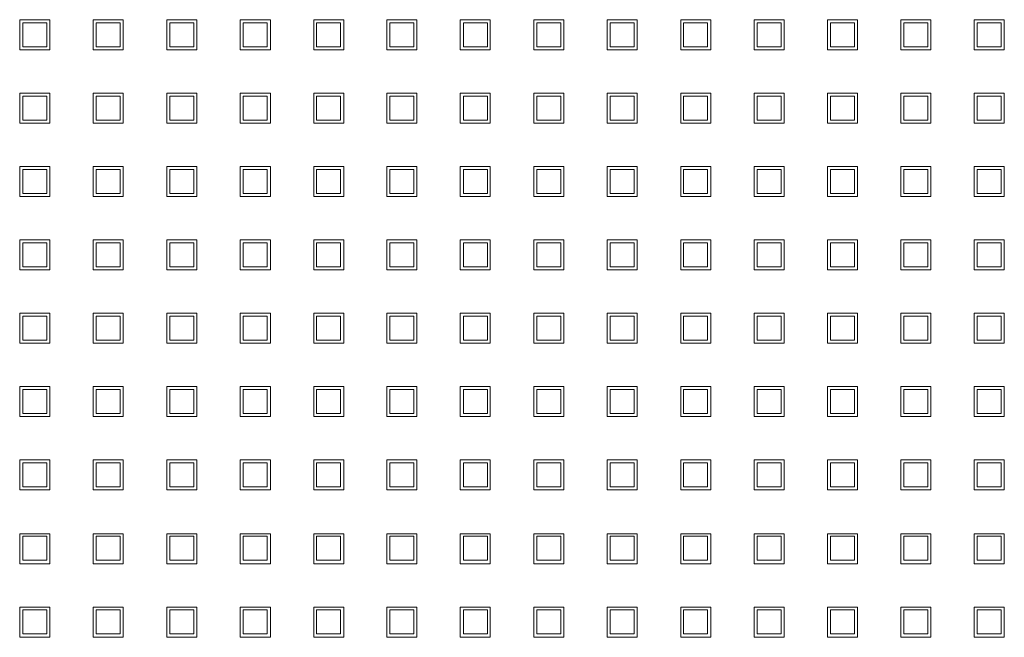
# Model space of a CAD drawing. Header units: millimetres. Extents: x -5941 to 19721, y -9230 to 6433.
# Tile 74 of 204: x 6902 to 6919, y -7164 to -7154. Entities that reach past the tile are written whole.
import ezdxf

# ---------------------------------------------------------------- set-up
doc = ezdxf.new("R2010")
doc.units = ezdxf.units.MM
doc.layers.add('GL-urzadzenia', color=6, linetype='Continuous', lineweight=20)

# ---------------------------------------------------------------- blocks, each defined once
blk = doc.blocks.new('RSen_55_ME_FB_SOg - fxza50a2veb - fully flat decoration panel - SH_daikin_tbq - standard-4997338-bottom')
at = {"lineweight": 18}
for p, q in [((-14.71, 70.93), (-14.71, 75.93)), ((-14.71, 75.93), (-9.71, 75.93)), ((-9.71, 75.93), (-9.71, 70.93)), ((-2.45, 70.93), (-2.45, 75.93)), ((-2.45, 75.93), (2.55, 75.93)), ((2.55, 75.93), (2.55, 70.93)), ((9.78, 70.93), (9.78, 75.93)), ((9.78, 75.93), (14.78, 75.93)), ((14.78, 75.93), (14.78, 70.93)), ((22.04, 70.93), (22.04, 75.93)), ((22.04, 75.93), (27.04, 75.93)), ((27.04, 75.93), (27.04, 70.93)), ((34.27, 70.93), (34.27, 75.93)), ((34.27, 75.93), (39.27, 75.93)), ((39.27, 75.93), (39.27, 70.93)), ((46.47, 70.93), (46.47, 75.93)), ((46.47, 75.93), (51.47, 75.93)), ((51.47, 75.93), (51.47, 70.93)), ((58.67, 70.93), (58.67, 75.93)), ((58.67, 75.93), (63.67, 75.93)), ((63.67, 75.93), (63.67, 70.93)), ((70.93, 70.93), (70.93, 75.93)), ((70.93, 75.93), (75.93, 75.93)), ((75.93, 75.93), (75.93, 70.93)), ((83.16, 70.93), (83.16, 75.93)), ((83.16, 75.93), (88.16, 75.93)), ((88.16, 75.93), (88.16, 70.93)), ((95.42, 70.93), (95.42, 75.93)), ((95.42, 75.93), (100.42, 75.93)), ((100.42, 75.93), (100.42, 70.93)), ((107.65, 70.93), (107.65, 75.93)), ((107.65, 75.93), (112.65, 75.93)), ((112.65, 75.93), (112.65, 70.93)), ((119.85, 70.93), (119.85, 75.93)), ((119.85, 75.93), (124.85, 75.93)), ((124.85, 75.93), (124.85, 70.93)), ((132.05, 70.93), (132.05, 75.93)), ((132.05, 75.93), (137.05, 75.93)), ((137.05, 75.93), (137.05, 70.93)), ((144.31, 70.93), (144.31, 75.93)), ((144.31, 75.93), (149.31, 75.93)), ((149.31, 75.93), (149.31, 70.93)), ((-10.18, 75.43), (-14.18, 75.43)), ((-14.18, 75.43), (-14.18, 71.43)), ((-10.18, 71.43), (-10.18, 75.43)), ((2.05, 75.43), (-1.95, 75.43)), ((-1.95, 75.43), (-1.95, 71.43)), ((2.05, 71.43), (2.05, 75.43)), ((14.28, 75.43), (10.28, 75.43)), ((10.28, 75.43), (10.28, 71.43)), ((14.28, 71.43), (14.28, 75.43)), ((26.51, 75.43), (22.51, 75.43)), ((22.51, 75.43), (22.51, 71.43)), ((26.51, 71.43), (26.51, 75.43)), ((38.74, 75.43), (34.74, 75.43)), ((34.74, 75.43), (34.74, 71.43)), ((38.74, 71.43), (38.74, 75.43)), ((50.97, 75.43), (46.97, 75.43)), ((46.97, 75.43), (46.97, 71.43)), ((50.97, 71.43), (50.97, 75.43)), ((63.2, 75.43), (59.2, 75.43)), ((59.2, 75.43), (59.2, 71.43)), ((63.2, 71.43), (63.2, 75.43)), ((75.43, 75.43), (71.43, 75.43)), ((71.43, 75.43), (71.43, 71.43)), ((75.43, 71.43), (75.43, 75.43)), ((87.66, 75.43), (83.66, 75.43)), ((83.66, 75.43), (83.66, 71.43)), ((87.66, 71.43), (87.66, 75.43)), ((99.89, 75.43), (95.89, 75.43)), ((95.89, 75.43), (95.89, 71.43)), ((99.89, 71.43), (99.89, 75.43)), ((112.12, 75.43), (108.12, 75.43)), ((108.12, 75.43), (108.12, 71.43)), ((112.12, 71.43), (112.12, 75.43)), ((124.35, 75.43), (120.35, 75.43)), ((120.35, 75.43), (120.35, 71.43)), ((124.35, 71.43), (124.35, 75.43)), ((136.58, 75.43), (132.58, 75.43)), ((132.58, 75.43), (132.58, 71.43)), ((136.58, 71.43), (136.58, 75.43)), ((148.81, 75.43), (144.81, 75.43)), ((144.81, 75.43), (144.81, 71.43)), ((148.81, 71.43), (148.81, 75.43)), ((-9.71, 70.93), (-14.71, 70.93)), ((-14.18, 71.43), (-10.18, 71.43)), ((2.55, 70.93), (-2.45, 70.93)), ((-1.95, 71.43), (2.05, 71.43)), ((14.78, 70.93), (9.78, 70.93)), ((10.28, 71.43), (14.28, 71.43)), ((27.04, 70.93), (22.04, 70.93)), ((22.51, 71.43), (26.51, 71.43)), ((39.27, 70.93), (34.27, 70.93)), ((34.74, 71.43), (38.74, 71.43)), ((51.47, 70.93), (46.47, 70.93)), ((46.97, 71.43), (50.97, 71.43)), ((63.67, 70.93), (58.67, 70.93)), ((59.2, 71.43), (63.2, 71.43)), ((75.93, 70.93), (70.93, 70.93)), ((71.43, 71.43), (75.43, 71.43)), ((88.16, 70.93), (83.16, 70.93)), ((83.66, 71.43), (87.66, 71.43)), ((100.42, 70.93), (95.42, 70.93)), ((95.89, 71.43), (99.89, 71.43)), ((112.65, 70.93), (107.65, 70.93)), ((108.12, 71.43), (112.12, 71.43)), ((124.85, 70.93), (119.85, 70.93)), ((120.35, 71.43), (124.35, 71.43)), ((137.05, 70.93), (132.05, 70.93)), ((132.58, 71.43), (136.58, 71.43)), ((149.31, 70.93), (144.31, 70.93)), ((144.81, 71.43), (148.81, 71.43)), ((-14.71, 58.7), (-14.71, 63.7)), ((-14.71, 63.7), (-9.71, 63.7)), ((-10.18, 63.2), (-14.18, 63.2)), ((-14.18, 63.2), (-14.18, 59.2)), ((-10.18, 59.2), (-10.18, 63.2)), ((-9.71, 63.7), (-9.71, 58.7)), ((-2.45, 58.7), (-2.45, 63.7)), ((-2.45, 63.7), (2.55, 63.7)), ((2.05, 63.2), (-1.95, 63.2)), ((-1.95, 63.2), (-1.95, 59.2)), ((2.05, 59.2), (2.05, 63.2)), ((2.55, 63.7), (2.55, 58.7)), ((9.78, 58.7), (9.78, 63.7)), ((9.78, 63.7), (14.78, 63.7)), ((14.28, 63.2), (10.28, 63.2)), ((10.28, 63.2), (10.28, 59.2)), ((14.28, 59.2), (14.28, 63.2)), ((14.78, 63.7), (14.78, 58.7)), ((22.04, 58.7), (22.04, 63.7)), ((22.04, 63.7), (27.04, 63.7)), ((26.51, 63.2), (22.51, 63.2)), ((22.51, 63.2), (22.51, 59.2)), ((26.51, 59.2), (26.51, 63.2)), ((27.04, 63.7), (27.04, 58.7)), ((34.27, 58.7), (34.27, 63.7)), ((34.27, 63.7), (39.27, 63.7)), ((38.74, 63.2), (34.74, 63.2)), ((34.74, 63.2), (34.74, 59.2)), ((38.74, 59.2), (38.74, 63.2)), ((39.27, 63.7), (39.27, 58.7)), ((46.47, 58.7), (46.47, 63.7)), ((46.47, 63.7), (51.47, 63.7)), ((50.97, 63.2), (46.97, 63.2)), ((46.97, 63.2), (46.97, 59.2)), ((50.97, 59.2), (50.97, 63.2)), ((51.47, 63.7), (51.47, 58.7)), ((58.67, 58.7), (58.67, 63.7)), ((58.67, 63.7), (63.67, 63.7)), ((63.2, 63.2), (59.2, 63.2)), ((59.2, 63.2), (59.2, 59.2)), ((63.2, 59.2), (63.2, 63.2)), ((63.67, 63.7), (63.67, 58.7)), ((70.93, 58.7), (70.93, 63.7)), ((70.93, 63.7), (75.93, 63.7)), ((75.43, 63.2), (71.43, 63.2)), ((71.43, 63.2), (71.43, 59.2)), ((75.43, 59.2), (75.43, 63.2)), ((75.93, 63.7), (75.93, 58.7)), ((83.16, 58.7), (83.16, 63.7)), ((83.16, 63.7), (88.16, 63.7)), ((87.66, 63.2), (83.66, 63.2)), ((83.66, 63.2), (83.66, 59.2)), ((87.66, 59.2), (87.66, 63.2)), ((88.16, 63.7), (88.16, 58.7)), ((95.42, 58.7), (95.42, 63.7)), ((95.42, 63.7), (100.42, 63.7)), ((99.89, 63.2), (95.89, 63.2)), ((95.89, 63.2), (95.89, 59.2)), ((99.89, 59.2), (99.89, 63.2)), ((100.42, 63.7), (100.42, 58.7)), ((107.65, 58.7), (107.65, 63.7)), ((107.65, 63.7), (112.65, 63.7)), ((112.12, 63.2), (108.12, 63.2)), ((108.12, 63.2), (108.12, 59.2)), ((112.12, 59.2), (112.12, 63.2)), ((112.65, 63.7), (112.65, 58.7)), ((119.85, 58.7), (119.85, 63.7)), ((119.85, 63.7), (124.85, 63.7)), ((124.35, 63.2), (120.35, 63.2)), ((120.35, 63.2), (120.35, 59.2)), ((124.35, 59.2), (124.35, 63.2)), ((124.85, 63.7), (124.85, 58.7)), ((132.05, 58.7), (132.05, 63.7)), ((132.05, 63.7), (137.05, 63.7)), ((136.58, 63.2), (132.58, 63.2)), ((132.58, 63.2), (132.58, 59.2)), ((136.58, 59.2), (136.58, 63.2)), ((137.05, 63.7), (137.05, 58.7)), ((144.31, 58.7), (144.31, 63.7)), ((144.31, 63.7), (149.31, 63.7)), ((148.81, 63.2), (144.81, 63.2)), ((144.81, 63.2), (144.81, 59.2)), ((148.81, 59.2), (148.81, 63.2)), ((149.31, 63.7), (149.31, 58.7)), ((-14.18, 59.2), (-10.18, 59.2)), ((-1.95, 59.2), (2.05, 59.2)), ((10.28, 59.2), (14.28, 59.2)), ((22.51, 59.2), (26.51, 59.2)), ((34.74, 59.2), (38.74, 59.2)), ((46.97, 59.2), (50.97, 59.2)), ((59.2, 59.2), (63.2, 59.2)), ((71.43, 59.2), (75.43, 59.2)), ((83.66, 59.2), (87.66, 59.2)), ((95.89, 59.2), (99.89, 59.2)), ((108.12, 59.2), (112.12, 59.2)), ((120.35, 59.2), (124.35, 59.2)), ((132.58, 59.2), (136.58, 59.2)), ((144.81, 59.2), (148.81, 59.2)), ((-9.71, 58.7), (-14.71, 58.7)), ((2.55, 58.7), (-2.45, 58.7)), ((14.78, 58.7), (9.78, 58.7)), ((27.04, 58.7), (22.04, 58.7)), ((39.27, 58.7), (34.27, 58.7)), ((51.47, 58.7), (46.47, 58.7)), ((63.67, 58.7), (58.67, 58.7)), ((75.93, 58.7), (70.93, 58.7)), ((88.16, 58.7), (83.16, 58.7)), ((100.42, 58.7), (95.42, 58.7)), ((112.65, 58.7), (107.65, 58.7)), ((124.85, 58.7), (119.85, 58.7)), ((137.05, 58.7), (132.05, 58.7)), ((149.31, 58.7), (144.31, 58.7)), ((-14.71, 46.47), (-14.71, 51.47)), ((-14.71, 51.47), (-9.71, 51.47)), ((-10.18, 50.97), (-14.18, 50.97)), ((-14.18, 50.97), (-14.18, 46.97)), ((-10.18, 46.97), (-10.18, 50.97)), ((-9.71, 51.47), (-9.71, 46.47)), ((-2.45, 46.47), (-2.45, 51.47)), ((-2.45, 51.47), (2.55, 51.47)), ((2.05, 50.97), (-1.95, 50.97)), ((-1.95, 50.97), (-1.95, 46.97)), ((2.05, 46.97), (2.05, 50.97)), ((2.55, 51.47), (2.55, 46.47)), ((9.78, 46.47), (9.78, 51.47)), ((9.78, 51.47), (14.78, 51.47)), ((14.28, 50.97), (10.28, 50.97)), ((10.28, 50.97), (10.28, 46.97)), ((14.28, 46.97), (14.28, 50.97)), ((14.78, 51.47), (14.78, 46.47)), ((22.04, 46.47), (22.04, 51.47)), ((22.04, 51.47), (27.04, 51.47)), ((26.51, 50.97), (22.51, 50.97)), ((22.51, 50.97), (22.51, 46.97)), ((26.51, 46.97), (26.51, 50.97)), ((27.04, 51.47), (27.04, 46.47)), ((34.27, 46.47), (34.27, 51.47)), ((34.27, 51.47), (39.27, 51.47)), ((38.74, 50.97), (34.74, 50.97)), ((34.74, 50.97), (34.74, 46.97)), ((38.74, 46.97), (38.74, 50.97)), ((39.27, 51.47), (39.27, 46.47)), ((46.47, 46.47), (46.47, 51.47)), ((46.47, 51.47), (51.47, 51.47)), ((50.97, 50.97), (46.97, 50.97)), ((46.97, 50.97), (46.97, 46.97)), ((50.97, 46.97), (50.97, 50.97)), ((51.47, 51.47), (51.47, 46.47)), ((58.67, 46.47), (58.67, 51.47)), ((58.67, 51.47), (63.67, 51.47)), ((63.2, 50.97), (59.2, 50.97)), ((59.2, 50.97), (59.2, 46.97)), ((63.2, 46.97), (63.2, 50.97)), ((63.67, 51.47), (63.67, 46.47)), ((70.93, 46.47), (70.93, 51.47)), ((70.93, 51.47), (75.93, 51.47)), ((75.43, 50.97), (71.43, 50.97)), ((71.43, 50.97), (71.43, 46.97)), ((75.43, 46.97), (75.43, 50.97)), ((75.93, 51.47), (75.93, 46.47)), ((83.16, 46.47), (83.16, 51.47)), ((83.16, 51.47), (88.16, 51.47)), ((87.66, 50.97), (83.66, 50.97)), ((83.66, 50.97), (83.66, 46.97)), ((87.66, 46.97), (87.66, 50.97)), ((88.16, 51.47), (88.16, 46.47)), ((95.42, 46.47), (95.42, 51.47)), ((95.42, 51.47), (100.42, 51.47)), ((99.89, 50.97), (95.89, 50.97)), ((95.89, 50.97), (95.89, 46.97)), ((99.89, 46.97), (99.89, 50.97)), ((100.42, 51.47), (100.42, 46.47)), ((107.65, 46.47), (107.65, 51.47)), ((107.65, 51.47), (112.65, 51.47)), ((112.12, 50.97), (108.12, 50.97)), ((108.12, 50.97), (108.12, 46.97)), ((112.12, 46.97), (112.12, 50.97)), ((112.65, 51.47), (112.65, 46.47)), ((119.85, 46.47), (119.85, 51.47)), ((119.85, 51.47), (124.85, 51.47)), ((124.35, 50.97), (120.35, 50.97)), ((120.35, 50.97), (120.35, 46.97)), ((124.35, 46.97), (124.35, 50.97)), ((124.85, 51.47), (124.85, 46.47)), ((132.05, 46.47), (132.05, 51.47)), ((132.05, 51.47), (137.05, 51.47)), ((136.58, 50.97), (132.58, 50.97)), ((132.58, 50.97), (132.58, 46.97)), ((136.58, 46.97), (136.58, 50.97)), ((137.05, 51.47), (137.05, 46.47)), ((144.31, 46.47), (144.31, 51.47)), ((144.31, 51.47), (149.31, 51.47)), ((148.81, 50.97), (144.81, 50.97)), ((144.81, 50.97), (144.81, 46.97)), ((148.81, 46.97), (148.81, 50.97)), ((149.31, 51.47), (149.31, 46.47)), ((-9.71, 46.47), (-14.71, 46.47)), ((-14.18, 46.97), (-10.18, 46.97)), ((2.55, 46.47), (-2.45, 46.47)), ((-1.95, 46.97), (2.05, 46.97)), ((14.78, 46.47), (9.78, 46.47)), ((10.28, 46.97), (14.28, 46.97)), ((27.04, 46.47), (22.04, 46.47)), ((22.51, 46.97), (26.51, 46.97)), ((39.27, 46.47), (34.27, 46.47)), ((34.74, 46.97), (38.74, 46.97)), ((51.47, 46.47), (46.47, 46.47)), ((46.97, 46.97), (50.97, 46.97)), ((63.67, 46.47), (58.67, 46.47)), ((59.2, 46.97), (63.2, 46.97)), ((75.93, 46.47), (70.93, 46.47)), ((71.43, 46.97), (75.43, 46.97)), ((88.16, 46.47), (83.16, 46.47)), ((83.66, 46.97), (87.66, 46.97)), ((100.42, 46.47), (95.42, 46.47)), ((95.89, 46.97), (99.89, 46.97)), ((112.65, 46.47), (107.65, 46.47)), ((108.12, 46.97), (112.12, 46.97)), ((124.85, 46.47), (119.85, 46.47)), ((120.35, 46.97), (124.35, 46.97)), ((137.05, 46.47), (132.05, 46.47)), ((132.58, 46.97), (136.58, 46.97)), ((149.31, 46.47), (144.31, 46.47)), ((144.81, 46.97), (148.81, 46.97)), ((-14.71, 34.24), (-14.71, 39.24)), ((-14.71, 39.24), (-9.71, 39.24)), ((-10.18, 38.74), (-14.18, 38.74)), ((-14.18, 38.74), (-14.18, 34.74)), ((-10.18, 34.74), (-10.18, 38.74)), ((-9.71, 39.24), (-9.71, 34.24)), ((-2.45, 34.24), (-2.45, 39.24)), ((-2.45, 39.24), (2.55, 39.24)), ((2.05, 38.74), (-1.95, 38.74)), ((-1.95, 38.74), (-1.95, 34.74)), ((2.05, 34.74), (2.05, 38.74)), ((2.55, 39.24), (2.55, 34.24)), ((9.78, 34.24), (9.78, 39.24)), ((9.78, 39.24), (14.78, 39.24)), ((14.28, 38.74), (10.28, 38.74)), ((10.28, 38.74), (10.28, 34.74)), ((14.28, 34.74), (14.28, 38.74)), ((14.78, 39.24), (14.78, 34.24)), ((22.04, 34.24), (22.04, 39.24)), ((22.04, 39.24), (27.04, 39.24)), ((26.51, 38.74), (22.51, 38.74)), ((22.51, 38.74), (22.51, 34.74)), ((26.51, 34.74), (26.51, 38.74)), ((27.04, 39.24), (27.04, 34.24)), ((34.27, 34.24), (34.27, 39.24)), ((34.27, 39.24), (39.27, 39.24)), ((38.74, 38.74), (34.74, 38.74)), ((34.74, 38.74), (34.74, 34.74)), ((38.74, 34.74), (38.74, 38.74)), ((39.27, 39.24), (39.27, 34.24)), ((46.47, 34.24), (46.47, 39.24)), ((46.47, 39.24), (51.47, 39.24)), ((50.97, 38.74), (46.97, 38.74)), ((46.97, 38.74), (46.97, 34.74)), ((50.97, 34.74), (50.97, 38.74)), ((51.47, 39.24), (51.47, 34.24)), ((58.67, 34.24), (58.67, 39.24)), ((58.67, 39.24), (63.67, 39.24)), ((63.2, 38.74), (59.2, 38.74)), ((59.2, 38.74), (59.2, 34.74)), ((63.2, 34.74), (63.2, 38.74)), ((63.67, 39.24), (63.67, 34.24)), ((70.93, 34.24), (70.93, 39.24)), ((70.93, 39.24), (75.93, 39.24)), ((75.43, 38.74), (71.43, 38.74)), ((71.43, 38.74), (71.43, 34.74)), ((75.43, 34.74), (75.43, 38.74)), ((75.93, 39.24), (75.93, 34.24)), ((83.16, 34.24), (83.16, 39.24)), ((83.16, 39.24), (88.16, 39.24)), ((87.66, 38.74), (83.66, 38.74)), ((83.66, 38.74), (83.66, 34.74)), ((87.66, 34.74), (87.66, 38.74)), ((88.16, 39.24), (88.16, 34.24)), ((95.42, 34.24), (95.42, 39.24)), ((95.42, 39.24), (100.42, 39.24)), ((99.89, 38.74), (95.89, 38.74)), ((95.89, 38.74), (95.89, 34.74)), ((99.89, 34.74), (99.89, 38.74)), ((100.42, 39.24), (100.42, 34.24)), ((107.65, 34.24), (107.65, 39.24)), ((107.65, 39.24), (112.65, 39.24)), ((112.12, 38.74), (108.12, 38.74)), ((108.12, 38.74), (108.12, 34.74)), ((112.12, 34.74), (112.12, 38.74)), ((112.65, 39.24), (112.65, 34.24)), ((119.85, 34.24), (119.85, 39.24)), ((119.85, 39.24), (124.85, 39.24)), ((124.35, 38.74), (120.35, 38.74)), ((120.35, 38.74), (120.35, 34.74)), ((124.35, 34.74), (124.35, 38.74)), ((124.85, 39.24), (124.85, 34.24)), ((132.05, 34.24), (132.05, 39.24)), ((132.05, 39.24), (137.05, 39.24)), ((136.58, 38.74), (132.58, 38.74)), ((132.58, 38.74), (132.58, 34.74)), ((136.58, 34.74), (136.58, 38.74)), ((137.05, 39.24), (137.05, 34.24)), ((144.31, 34.24), (144.31, 39.24)), ((144.31, 39.24), (149.31, 39.24)), ((148.81, 38.74), (144.81, 38.74)), ((144.81, 38.74), (144.81, 34.74)), ((148.81, 34.74), (148.81, 38.74)), ((149.31, 39.24), (149.31, 34.24)), ((-14.18, 34.74), (-10.18, 34.74)), ((-1.95, 34.74), (2.05, 34.74)), ((10.28, 34.74), (14.28, 34.74)), ((22.51, 34.74), (26.51, 34.74)), ((34.74, 34.74), (38.74, 34.74)), ((46.97, 34.74), (50.97, 34.74)), ((59.2, 34.74), (63.2, 34.74)), ((71.43, 34.74), (75.43, 34.74)), ((83.66, 34.74), (87.66, 34.74)), ((95.89, 34.74), (99.89, 34.74)), ((108.12, 34.74), (112.12, 34.74)), ((120.35, 34.74), (124.35, 34.74)), ((132.58, 34.74), (136.58, 34.74)), ((144.81, 34.74), (148.81, 34.74)), ((-9.71, 34.24), (-14.71, 34.24)), ((2.55, 34.24), (-2.45, 34.24)), ((14.78, 34.24), (9.78, 34.24)), ((27.04, 34.24), (22.04, 34.24)), ((39.27, 34.24), (34.27, 34.24)), ((51.47, 34.24), (46.47, 34.24)), ((63.67, 34.24), (58.67, 34.24)), ((75.93, 34.24), (70.93, 34.24)), ((88.16, 34.24), (83.16, 34.24)), ((100.42, 34.24), (95.42, 34.24)), ((112.65, 34.24), (107.65, 34.24)), ((124.85, 34.24), (119.85, 34.24)), ((137.05, 34.24), (132.05, 34.24)), ((149.31, 34.24), (144.31, 34.24)), ((-14.71, 22.01), (-14.71, 27.01)), ((-14.71, 27.01), (-9.71, 27.01)), ((-10.18, 26.51), (-14.18, 26.51)), ((-14.18, 26.51), (-14.18, 22.51)), ((-10.18, 22.51), (-10.18, 26.51)), ((-9.71, 27.01), (-9.71, 22.01)), ((-2.45, 22.01), (-2.45, 27.01)), ((-2.45, 27.01), (2.55, 27.01)), ((2.05, 26.51), (-1.95, 26.51)), ((-1.95, 26.51), (-1.95, 22.51)), ((2.05, 22.51), (2.05, 26.51)), ((2.55, 27.01), (2.55, 22.01)), ((9.78, 22.01), (9.78, 27.01)), ((9.78, 27.01), (14.78, 27.01)), ((14.28, 26.51), (10.28, 26.51)), ((10.28, 26.51), (10.28, 22.51)), ((14.28, 22.51), (14.28, 26.51)), ((14.78, 27.01), (14.78, 22.01)), ((22.04, 22.01), (22.04, 27.01)), ((22.04, 27.01), (27.04, 27.01)), ((26.51, 26.51), (22.51, 26.51)), ((22.51, 26.51), (22.51, 22.51)), ((26.51, 22.51), (26.51, 26.51)), ((27.04, 27.01), (27.04, 22.01)), ((34.27, 22.01), (34.27, 27.01)), ((34.27, 27.01), (39.27, 27.01)), ((38.74, 26.51), (34.74, 26.51)), ((34.74, 26.51), (34.74, 22.51)), ((38.74, 22.51), (38.74, 26.51)), ((39.27, 27.01), (39.27, 22.01)), ((46.47, 22.01), (46.47, 27.01)), ((46.47, 27.01), (51.47, 27.01)), ((50.97, 26.51), (46.97, 26.51)), ((46.97, 26.51), (46.97, 22.51)), ((50.97, 22.51), (50.97, 26.51)), ((51.47, 27.01), (51.47, 22.01)), ((58.67, 22.01), (58.67, 27.01)), ((58.67, 27.01), (63.67, 27.01)), ((63.2, 26.51), (59.2, 26.51)), ((59.2, 26.51), (59.2, 22.51)), ((63.2, 22.51), (63.2, 26.51)), ((63.67, 27.01), (63.67, 22.01)), ((70.93, 22.01), (70.93, 27.01)), ((70.93, 27.01), (75.93, 27.01)), ((75.43, 26.51), (71.43, 26.51)), ((71.43, 26.51), (71.43, 22.51)), ((75.43, 22.51), (75.43, 26.51)), ((75.93, 27.01), (75.93, 22.01)), ((83.16, 22.01), (83.16, 27.01)), ((83.16, 27.01), (88.16, 27.01)), ((87.66, 26.51), (83.66, 26.51)), ((83.66, 26.51), (83.66, 22.51)), ((87.66, 22.51), (87.66, 26.51)), ((88.16, 27.01), (88.16, 22.01)), ((95.42, 22.01), (95.42, 27.01)), ((95.42, 27.01), (100.42, 27.01)), ((99.89, 26.51), (95.89, 26.51)), ((95.89, 26.51), (95.89, 22.51)), ((99.89, 22.51), (99.89, 26.51)), ((100.42, 27.01), (100.42, 22.01)), ((107.65, 22.01), (107.65, 27.01)), ((107.65, 27.01), (112.65, 27.01)), ((112.12, 26.51), (108.12, 26.51)), ((108.12, 26.51), (108.12, 22.51)), ((112.12, 22.51), (112.12, 26.51)), ((112.65, 27.01), (112.65, 22.01)), ((119.85, 22.01), (119.85, 27.01)), ((119.85, 27.01), (124.85, 27.01)), ((124.35, 26.51), (120.35, 26.51)), ((120.35, 26.51), (120.35, 22.51)), ((124.35, 22.51), (124.35, 26.51)), ((124.85, 27.01), (124.85, 22.01)), ((132.05, 22.01), (132.05, 27.01)), ((132.05, 27.01), (137.05, 27.01)), ((136.58, 26.51), (132.58, 26.51)), ((132.58, 26.51), (132.58, 22.51)), ((136.58, 22.51), (136.58, 26.51)), ((137.05, 27.01), (137.05, 22.01)), ((144.31, 22.01), (144.31, 27.01)), ((144.31, 27.01), (149.31, 27.01)), ((148.81, 26.51), (144.81, 26.51)), ((144.81, 26.51), (144.81, 22.51)), ((148.81, 22.51), (148.81, 26.51)), ((149.31, 27.01), (149.31, 22.01)), ((-9.71, 22.01), (-14.71, 22.01)), ((-14.18, 22.51), (-10.18, 22.51)), ((2.55, 22.01), (-2.45, 22.01)), ((-1.95, 22.51), (2.05, 22.51)), ((14.78, 22.01), (9.78, 22.01)), ((10.28, 22.51), (14.28, 22.51)), ((27.04, 22.01), (22.04, 22.01)), ((22.51, 22.51), (26.51, 22.51)), ((39.27, 22.01), (34.27, 22.01)), ((34.74, 22.51), (38.74, 22.51)), ((51.47, 22.01), (46.47, 22.01)), ((46.97, 22.51), (50.97, 22.51)), ((63.67, 22.01), (58.67, 22.01)), ((59.2, 22.51), (63.2, 22.51)), ((75.93, 22.01), (70.93, 22.01)), ((71.43, 22.51), (75.43, 22.51)), ((88.16, 22.01), (83.16, 22.01)), ((83.66, 22.51), (87.66, 22.51)), ((100.42, 22.01), (95.42, 22.01)), ((95.89, 22.51), (99.89, 22.51)), ((112.65, 22.01), (107.65, 22.01)), ((108.12, 22.51), (112.12, 22.51)), ((124.85, 22.01), (119.85, 22.01)), ((120.35, 22.51), (124.35, 22.51)), ((137.05, 22.01), (132.05, 22.01)), ((132.58, 22.51), (136.58, 22.51)), ((149.31, 22.01), (144.31, 22.01)), ((144.81, 22.51), (148.81, 22.51)), ((-14.71, 9.78), (-14.71, 14.78)), ((-14.71, 14.78), (-9.71, 14.78)), ((-9.71, 14.78), (-9.71, 9.78)), ((-2.45, 9.78), (-2.45, 14.78)), ((-2.45, 14.78), (2.55, 14.78)), ((2.55, 14.78), (2.55, 9.78)), ((9.78, 9.78), (9.78, 14.78)), ((9.78, 14.78), (14.78, 14.78)), ((14.78, 14.78), (14.78, 9.78)), ((22.04, 9.78), (22.04, 14.78)), ((22.04, 14.78), (27.04, 14.78)), ((27.04, 14.78), (27.04, 9.78)), ((34.27, 9.78), (34.27, 14.78)), ((34.27, 14.78), (39.27, 14.78)), ((39.27, 14.78), (39.27, 9.78)), ((46.47, 9.78), (46.47, 14.78)), ((46.47, 14.78), (51.47, 14.78)), ((51.47, 14.78), (51.47, 9.78)), ((58.67, 9.78), (58.67, 14.78)), ((58.67, 14.78), (63.67, 14.78)), ((63.67, 14.78), (63.67, 9.78)), ((70.93, 9.78), (70.93, 14.78)), ((70.93, 14.78), (75.93, 14.78)), ((75.93, 14.78), (75.93, 9.78)), ((83.16, 9.78), (83.16, 14.78)), ((83.16, 14.78), (88.16, 14.78)), ((88.16, 14.78), (88.16, 9.78)), ((95.42, 9.78), (95.42, 14.78)), ((95.42, 14.78), (100.42, 14.78)), ((100.42, 14.78), (100.42, 9.78)), ((107.65, 9.78), (107.65, 14.78)), ((107.65, 14.78), (112.65, 14.78)), ((112.65, 14.78), (112.65, 9.78)), ((119.85, 9.78), (119.85, 14.78)), ((119.85, 14.78), (124.85, 14.78)), ((124.85, 14.78), (124.85, 9.78)), ((132.05, 9.78), (132.05, 14.78)), ((132.05, 14.78), (137.05, 14.78)), ((137.05, 14.78), (137.05, 9.78)), ((144.31, 9.78), (144.31, 14.78)), ((144.31, 14.78), (149.31, 14.78)), ((149.31, 14.78), (149.31, 9.78)), ((-10.18, 14.28), (-14.18, 14.28)), ((-14.18, 14.28), (-14.18, 10.28)), ((-10.18, 10.28), (-10.18, 14.28)), ((2.05, 14.28), (-1.95, 14.28)), ((-1.95, 14.28), (-1.95, 10.28)), ((2.05, 10.28), (2.05, 14.28)), ((14.28, 14.28), (10.28, 14.28)), ((10.28, 14.28), (10.28, 10.28)), ((14.28, 10.28), (14.28, 14.28)), ((26.51, 14.28), (22.51, 14.28)), ((22.51, 14.28), (22.51, 10.28)), ((26.51, 10.28), (26.51, 14.28)), ((38.74, 14.28), (34.74, 14.28)), ((34.74, 14.28), (34.74, 10.28)), ((38.74, 10.28), (38.74, 14.28)), ((50.97, 14.28), (46.97, 14.28)), ((46.97, 14.28), (46.97, 10.28)), ((50.97, 10.28), (50.97, 14.28)), ((63.2, 14.28), (59.2, 14.28)), ((59.2, 14.28), (59.2, 10.28)), ((63.2, 10.28), (63.2, 14.28)), ((75.43, 14.28), (71.43, 14.28)), ((71.43, 14.28), (71.43, 10.28)), ((75.43, 10.28), (75.43, 14.28)), ((87.66, 14.28), (83.66, 14.28)), ((83.66, 14.28), (83.66, 10.28)), ((87.66, 10.28), (87.66, 14.28)), ((99.89, 14.28), (95.89, 14.28)), ((95.89, 14.28), (95.89, 10.28)), ((99.89, 10.28), (99.89, 14.28)), ((112.12, 14.28), (108.12, 14.28)), ((108.12, 14.28), (108.12, 10.28)), ((112.12, 10.28), (112.12, 14.28)), ((124.35, 14.28), (120.35, 14.28)), ((120.35, 14.28), (120.35, 10.28)), ((124.35, 10.28), (124.35, 14.28)), ((136.58, 14.28), (132.58, 14.28)), ((132.58, 14.28), (132.58, 10.28)), ((136.58, 10.28), (136.58, 14.28)), ((148.81, 14.28), (144.81, 14.28)), ((144.81, 14.28), (144.81, 10.28)), ((148.81, 10.28), (148.81, 14.28)), ((-14.18, 10.28), (-10.18, 10.28)), ((-1.95, 10.28), (2.05, 10.28)), ((10.28, 10.28), (14.28, 10.28)), ((22.51, 10.28), (26.51, 10.28)), ((34.74, 10.28), (38.74, 10.28)), ((46.97, 10.28), (50.97, 10.28)), ((59.2, 10.28), (63.2, 10.28)), ((71.43, 10.28), (75.43, 10.28)), ((83.66, 10.28), (87.66, 10.28)), ((95.89, 10.28), (99.89, 10.28)), ((108.12, 10.28), (112.12, 10.28)), ((120.35, 10.28), (124.35, 10.28)), ((132.58, 10.28), (136.58, 10.28)), ((144.81, 10.28), (148.81, 10.28)), ((-9.71, 9.78), (-14.71, 9.78)), ((2.55, 9.78), (-2.45, 9.78)), ((14.78, 9.78), (9.78, 9.78)), ((27.04, 9.78), (22.04, 9.78)), ((39.27, 9.78), (34.27, 9.78)), ((51.47, 9.78), (46.47, 9.78)), ((63.67, 9.78), (58.67, 9.78)), ((75.93, 9.78), (70.93, 9.78)), ((88.16, 9.78), (83.16, 9.78)), ((100.42, 9.78), (95.42, 9.78)), ((112.65, 9.78), (107.65, 9.78)), ((124.85, 9.78), (119.85, 9.78)), ((137.05, 9.78), (132.05, 9.78)), ((149.31, 9.78), (144.31, 9.78)), ((-14.71, -2.45), (-14.71, 2.55)), ((-14.71, 2.55), (-9.71, 2.55)), ((-10.18, 2.05), (-14.18, 2.05)), ((-14.18, 2.05), (-14.18, -1.95)), ((-10.18, -1.95), (-10.18, 2.05)), ((-9.71, 2.55), (-9.71, -2.45)), ((-2.45, -2.45), (-2.45, 2.55)), ((-2.45, 2.55), (2.55, 2.55)), ((2.05, 2.05), (-1.95, 2.05)), ((-1.95, 2.05), (-1.95, -1.95)), ((2.05, -1.95), (2.05, 2.05)), ((2.55, 2.55), (2.55, -2.45)), ((9.78, -2.45), (9.78, 2.55)), ((9.78, 2.55), (14.78, 2.55)), ((14.28, 2.05), (10.28, 2.05)), ((10.28, 2.05), (10.28, -1.95)), ((14.28, -1.95), (14.28, 2.05)), ((14.78, 2.55), (14.78, -2.45)), ((22.04, -2.45), (22.04, 2.55)), ((22.04, 2.55), (27.04, 2.55)), ((26.51, 2.05), (22.51, 2.05)), ((22.51, 2.05), (22.51, -1.95)), ((26.51, -1.95), (26.51, 2.05)), ((27.04, 2.55), (27.04, -2.45)), ((34.27, -2.45), (34.27, 2.55)), ((34.27, 2.55), (39.27, 2.55)), ((38.74, 2.05), (34.74, 2.05)), ((34.74, 2.05), (34.74, -1.95)), ((38.74, -1.95), (38.74, 2.05)), ((39.27, 2.55), (39.27, -2.45)), ((46.47, -2.45), (46.47, 2.55)), ((46.47, 2.55), (51.47, 2.55)), ((50.97, 2.05), (46.97, 2.05)), ((46.97, 2.05), (46.97, -1.95)), ((50.97, -1.95), (50.97, 2.05)), ((51.47, 2.55), (51.47, -2.45)), ((58.67, -2.45), (58.67, 2.55)), ((58.67, 2.55), (63.67, 2.55)), ((63.2, 2.05), (59.2, 2.05)), ((59.2, 2.05), (59.2, -1.95)), ((63.2, -1.95), (63.2, 2.05)), ((63.67, 2.55), (63.67, -2.45)), ((70.93, -2.45), (70.93, 2.55)), ((70.93, 2.55), (75.93, 2.55)), ((75.43, 2.05), (71.43, 2.05)), ((71.43, 2.05), (71.43, -1.95)), ((75.43, -1.95), (75.43, 2.05)), ((75.93, 2.55), (75.93, -2.45)), ((83.16, -2.45), (83.16, 2.55)), ((83.16, 2.55), (88.16, 2.55)), ((87.66, 2.05), (83.66, 2.05)), ((83.66, 2.05), (83.66, -1.95)), ((87.66, -1.95), (87.66, 2.05)), ((88.16, 2.55), (88.16, -2.45)), ((95.42, -2.45), (95.42, 2.55)), ((95.42, 2.55), (100.42, 2.55)), ((99.89, 2.05), (95.89, 2.05)), ((95.89, 2.05), (95.89, -1.95)), ((99.89, -1.95), (99.89, 2.05)), ((100.42, 2.55), (100.42, -2.45)), ((107.65, -2.45), (107.65, 2.55)), ((107.65, 2.55), (112.65, 2.55)), ((112.12, 2.05), (108.12, 2.05)), ((108.12, 2.05), (108.12, -1.95)), ((112.12, -1.95), (112.12, 2.05)), ((112.65, 2.55), (112.65, -2.45)), ((119.85, -2.45), (119.85, 2.55)), ((119.85, 2.55), (124.85, 2.55)), ((124.35, 2.05), (120.35, 2.05)), ((120.35, 2.05), (120.35, -1.95)), ((124.35, -1.95), (124.35, 2.05)), ((124.85, 2.55), (124.85, -2.45)), ((132.05, -2.45), (132.05, 2.55)), ((132.05, 2.55), (137.05, 2.55)), ((136.58, 2.05), (132.58, 2.05)), ((132.58, 2.05), (132.58, -1.95)), ((136.58, -1.95), (136.58, 2.05)), ((137.05, 2.55), (137.05, -2.45)), ((144.31, -2.45), (144.31, 2.55)), ((144.31, 2.55), (149.31, 2.55)), ((148.81, 2.05), (144.81, 2.05)), ((144.81, 2.05), (144.81, -1.95)), ((148.81, -1.95), (148.81, 2.05)), ((149.31, 2.55), (149.31, -2.45)), ((-9.71, -2.45), (-14.71, -2.45)), ((-14.18, -1.95), (-10.18, -1.95)), ((2.55, -2.45), (-2.45, -2.45)), ((-1.95, -1.95), (2.05, -1.95)), ((14.78, -2.45), (9.78, -2.45)), ((10.28, -1.95), (14.28, -1.95)), ((27.04, -2.45), (22.04, -2.45)), ((22.51, -1.95), (26.51, -1.95)), ((39.27, -2.45), (34.27, -2.45)), ((34.74, -1.95), (38.74, -1.95)), ((51.47, -2.45), (46.47, -2.45)), ((46.97, -1.95), (50.97, -1.95)), ((63.67, -2.45), (58.67, -2.45)), ((59.2, -1.95), (63.2, -1.95)), ((75.93, -2.45), (70.93, -2.45)), ((71.43, -1.95), (75.43, -1.95)), ((88.16, -2.45), (83.16, -2.45)), ((83.66, -1.95), (87.66, -1.95)), ((100.42, -2.45), (95.42, -2.45)), ((95.89, -1.95), (99.89, -1.95)), ((112.65, -2.45), (107.65, -2.45)), ((108.12, -1.95), (112.12, -1.95)), ((124.85, -2.45), (119.85, -2.45)), ((120.35, -1.95), (124.35, -1.95)), ((137.05, -2.45), (132.05, -2.45)), ((132.58, -1.95), (136.58, -1.95)), ((149.31, -2.45), (144.31, -2.45)), ((144.81, -1.95), (148.81, -1.95)), ((-14.71, -14.78), (-14.71, -9.78)), ((-14.71, -9.78), (-9.71, -9.78)), ((-9.71, -9.78), (-9.71, -14.78)), ((-2.45, -9.78), (2.55, -9.78)), ((-2.45, -14.78), (-2.45, -9.78)), ((2.55, -9.78), (2.55, -14.78)), ((9.78, -9.78), (14.78, -9.78)), ((9.78, -14.78), (9.78, -9.78)), ((14.78, -9.78), (14.78, -14.78)), ((22.04, -9.78), (27.04, -9.78)), ((22.04, -14.78), (22.04, -9.78)), ((27.04, -9.78), (27.04, -14.78)), ((34.27, -9.78), (39.27, -9.78)), ((34.27, -14.78), (34.27, -9.78)), ((39.27, -9.78), (39.27, -14.78)), ((46.47, -14.78), (46.47, -9.78)), ((46.47, -9.78), (51.47, -9.78)), ((51.47, -9.78), (51.47, -14.78)), ((58.67, -14.78), (58.67, -9.78)), ((58.67, -9.78), (63.67, -9.78)), ((63.67, -9.78), (63.67, -14.78)), ((70.93, -9.78), (75.93, -9.78)), ((70.93, -14.78), (70.93, -9.78)), ((75.93, -9.78), (75.93, -14.78)), ((83.16, -9.78), (88.16, -9.78)), ((83.16, -14.78), (83.16, -9.78)), ((88.16, -9.78), (88.16, -14.78)), ((95.42, -9.78), (100.42, -9.78)), ((95.42, -14.78), (95.42, -9.78)), ((100.42, -9.78), (100.42, -14.78)), ((107.65, -9.78), (112.65, -9.78)), ((107.65, -14.78), (107.65, -9.78)), ((112.65, -9.78), (112.65, -14.78)), ((119.85, -14.78), (119.85, -9.78)), ((119.85, -9.78), (124.85, -9.78)), ((124.85, -9.78), (124.85, -14.78)), ((132.05, -14.78), (132.05, -9.78)), ((132.05, -9.78), (137.05, -9.78)), ((137.05, -9.78), (137.05, -14.78)), ((144.31, -9.78), (149.31, -9.78)), ((144.31, -14.78), (144.31, -9.78)), ((149.31, -9.78), (149.31, -14.78)), ((-10.18, -10.18), (-14.18, -10.18)), ((-14.18, -10.18), (-14.18, -14.18)), ((-10.18, -14.18), (-10.18, -10.18)), ((2.05, -10.18), (-1.95, -10.18)), ((-1.95, -10.18), (-1.95, -14.18)), ((2.05, -14.18), (2.05, -10.18)), ((14.28, -10.18), (10.28, -10.18)), ((10.28, -10.18), (10.28, -14.18)), ((14.28, -14.18), (14.28, -10.18)), ((26.51, -10.18), (22.51, -10.18)), ((22.51, -10.18), (22.51, -14.18)), ((26.51, -14.18), (26.51, -10.18)), ((38.74, -10.18), (34.74, -10.18)), ((34.74, -10.18), (34.74, -14.18)), ((38.74, -14.18), (38.74, -10.18)), ((50.97, -10.18), (46.97, -10.18)), ((46.97, -10.18), (46.97, -14.18)), ((50.97, -14.18), (50.97, -10.18)), ((63.2, -10.18), (59.2, -10.18)), ((59.2, -10.18), (59.2, -14.18)), ((63.2, -14.18), (63.2, -10.18)), ((75.43, -10.18), (71.43, -10.18)), ((71.43, -10.18), (71.43, -14.18)), ((75.43, -14.18), (75.43, -10.18)), ((87.66, -10.18), (83.66, -10.18)), ((83.66, -10.18), (83.66, -14.18)), ((87.66, -14.18), (87.66, -10.18)), ((99.89, -10.18), (95.89, -10.18)), ((95.89, -10.18), (95.89, -14.18)), ((99.89, -14.18), (99.89, -10.18)), ((112.12, -10.18), (108.12, -10.18)), ((108.12, -10.18), (108.12, -14.18)), ((112.12, -14.18), (112.12, -10.18)), ((124.35, -10.18), (120.35, -10.18)), ((120.35, -10.18), (120.35, -14.18)), ((124.35, -14.18), (124.35, -10.18)), ((136.58, -10.18), (132.58, -10.18)), ((132.58, -10.18), (132.58, -14.18)), ((136.58, -14.18), (136.58, -10.18)), ((148.81, -10.18), (144.81, -10.18)), ((144.81, -10.18), (144.81, -14.18)), ((148.81, -14.18), (148.81, -10.18)), ((-14.18, -14.18), (-10.18, -14.18)), ((-1.95, -14.18), (2.05, -14.18)), ((10.28, -14.18), (14.28, -14.18)), ((22.51, -14.18), (26.51, -14.18)), ((34.74, -14.18), (38.74, -14.18)), ((46.97, -14.18), (50.97, -14.18)), ((59.2, -14.18), (63.2, -14.18)), ((71.43, -14.18), (75.43, -14.18)), ((83.66, -14.18), (87.66, -14.18)), ((95.89, -14.18), (99.89, -14.18)), ((108.12, -14.18), (112.12, -14.18)), ((120.35, -14.18), (124.35, -14.18)), ((132.58, -14.18), (136.58, -14.18)), ((144.81, -14.18), (148.81, -14.18)), ((-9.71, -14.78), (-14.71, -14.78)), ((2.55, -14.78), (-2.45, -14.78)), ((14.78, -14.78), (9.78, -14.78)), ((27.04, -14.78), (22.04, -14.78)), ((39.27, -14.78), (34.27, -14.78)), ((51.47, -14.78), (46.47, -14.78)), ((63.67, -14.78), (58.67, -14.78)), ((75.93, -14.78), (70.93, -14.78)), ((88.16, -14.78), (83.16, -14.78)), ((100.42, -14.78), (95.42, -14.78)), ((112.65, -14.78), (107.65, -14.78)), ((124.85, -14.78), (119.85, -14.78)), ((137.05, -14.78), (132.05, -14.78)), ((149.31, -14.78), (144.31, -14.78)), ((-14.71, -27.01), (-14.71, -22.01)), ((-14.71, -22.01), (-9.71, -22.01)), ((-10.18, -22.41), (-14.18, -22.41)), ((-14.18, -22.41), (-14.18, -26.41)), ((-10.18, -26.41), (-10.18, -22.41)), ((-9.71, -22.01), (-9.71, -27.01)), ((-2.45, -22.01), (2.55, -22.01)), ((-2.45, -27.01), (-2.45, -22.01)), ((2.05, -22.41), (-1.95, -22.41)), ((-1.95, -22.41), (-1.95, -26.41)), ((2.05, -26.41), (2.05, -22.41)), ((2.55, -22.01), (2.55, -27.01)), ((9.78, -22.01), (14.78, -22.01)), ((9.78, -27.01), (9.78, -22.01)), ((14.28, -22.41), (10.28, -22.41)), ((10.28, -22.41), (10.28, -26.41)), ((14.28, -26.41), (14.28, -22.41)), ((14.78, -22.01), (14.78, -27.01)), ((22.04, -22.01), (27.04, -22.01)), ((22.04, -27.01), (22.04, -22.01)), ((26.51, -22.41), (22.51, -22.41)), ((22.51, -22.41), (22.51, -26.41)), ((26.51, -26.41), (26.51, -22.41)), ((27.04, -22.01), (27.04, -27.01)), ((34.27, -22.01), (39.27, -22.01)), ((34.27, -27.01), (34.27, -22.01)), ((38.74, -22.41), (34.74, -22.41)), ((34.74, -22.41), (34.74, -26.41)), ((38.74, -26.41), (38.74, -22.41)), ((39.27, -22.01), (39.27, -27.01)), ((46.47, -27.01), (46.47, -22.01)), ((46.47, -22.01), (51.47, -22.01)), ((50.97, -22.41), (46.97, -22.41)), ((46.97, -22.41), (46.97, -26.41)), ((50.97, -26.41), (50.97, -22.41)), ((51.47, -22.01), (51.47, -27.01)), ((58.67, -27.01), (58.67, -22.01)), ((58.67, -22.01), (63.67, -22.01)), ((63.2, -22.41), (59.2, -22.41)), ((59.2, -22.41), (59.2, -26.41)), ((63.2, -26.41), (63.2, -22.41)), ((63.67, -22.01), (63.67, -27.01)), ((70.93, -22.01), (75.93, -22.01)), ((70.93, -27.01), (70.93, -22.01)), ((75.43, -22.41), (71.43, -22.41)), ((71.43, -22.41), (71.43, -26.41)), ((75.43, -26.41), (75.43, -22.41)), ((75.93, -22.01), (75.93, -27.01)), ((83.16, -22.01), (88.16, -22.01)), ((83.16, -27.01), (83.16, -22.01)), ((87.66, -22.41), (83.66, -22.41)), ((83.66, -22.41), (83.66, -26.41)), ((87.66, -26.41), (87.66, -22.41)), ((88.16, -22.01), (88.16, -27.01)), ((95.42, -22.01), (100.42, -22.01)), ((95.42, -27.01), (95.42, -22.01)), ((99.89, -22.41), (95.89, -22.41)), ((95.89, -22.41), (95.89, -26.41)), ((99.89, -26.41), (99.89, -22.41)), ((100.42, -22.01), (100.42, -27.01)), ((107.65, -22.01), (112.65, -22.01)), ((107.65, -27.01), (107.65, -22.01)), ((112.12, -22.41), (108.12, -22.41)), ((108.12, -22.41), (108.12, -26.41)), ((112.12, -26.41), (112.12, -22.41)), ((112.65, -22.01), (112.65, -27.01)), ((119.85, -27.01), (119.85, -22.01)), ((119.85, -22.01), (124.85, -22.01)), ((124.35, -22.41), (120.35, -22.41)), ((120.35, -22.41), (120.35, -26.41)), ((124.35, -26.41), (124.35, -22.41)), ((124.85, -22.01), (124.85, -27.01)), ((132.05, -27.01), (132.05, -22.01)), ((132.05, -22.01), (137.05, -22.01)), ((136.58, -22.41), (132.58, -22.41)), ((132.58, -22.41), (132.58, -26.41)), ((136.58, -26.41), (136.58, -22.41)), ((137.05, -22.01), (137.05, -27.01)), ((144.31, -22.01), (149.31, -22.01)), ((144.31, -27.01), (144.31, -22.01)), ((148.81, -22.41), (144.81, -22.41)), ((144.81, -22.41), (144.81, -26.41)), ((148.81, -26.41), (148.81, -22.41)), ((149.31, -22.01), (149.31, -27.01)), ((-9.71, -27.01), (-14.71, -27.01)), ((-14.18, -26.41), (-10.18, -26.41)), ((2.55, -27.01), (-2.45, -27.01)), ((-1.95, -26.41), (2.05, -26.41)), ((14.78, -27.01), (9.78, -27.01)), ((10.28, -26.41), (14.28, -26.41)), ((27.04, -27.01), (22.04, -27.01)), ((22.51, -26.41), (26.51, -26.41)), ((39.27, -27.01), (34.27, -27.01)), ((34.74, -26.41), (38.74, -26.41)), ((51.47, -27.01), (46.47, -27.01)), ((46.97, -26.41), (50.97, -26.41)), ((63.67, -27.01), (58.67, -27.01)), ((59.2, -26.41), (63.2, -26.41)), ((75.93, -27.01), (70.93, -27.01)), ((71.43, -26.41), (75.43, -26.41)), ((88.16, -27.01), (83.16, -27.01)), ((83.66, -26.41), (87.66, -26.41)), ((100.42, -27.01), (95.42, -27.01)), ((95.89, -26.41), (99.89, -26.41)), ((112.65, -27.01), (107.65, -27.01)), ((108.12, -26.41), (112.12, -26.41)), ((124.85, -27.01), (119.85, -27.01)), ((120.35, -26.41), (124.35, -26.41)), ((137.05, -27.01), (132.05, -27.01)), ((132.58, -26.41), (136.58, -26.41)), ((149.31, -27.01), (144.31, -27.01)), ((144.81, -26.41), (148.81, -26.41))]:
    blk.add_line(p, q, dxfattribs=at)
blk = doc.blocks.new('2658cea6-5bf1-4a8d-8ecb-1a42f1d0a86a')
at = {"lineweight": 18}
blk.add_blockref('RSen_55_ME_FB_SOg - fxza50a2veb - fully flat decoration panel - SH_daikin_tbq - standard-4997338-bottom', (0, 0), dxfattribs=at)
blk = doc.blocks.new('116a95a6-ef70-443d-9a1b-21b416471860')
at = {"layer": 'GL-urzadzenia', "xscale": 0.1, "yscale": 0.1, "zscale": 0.1}
blk.add_blockref('2658cea6-5bf1-4a8d-8ecb-1a42f1d0a86a', (35.05, -31), dxfattribs=at)

msp = doc.modelspace()

# ---------------------------------------------------------------- block references
at = {"layer": 'GL-urzadzenia'}
msp.add_blockref('116a95a6-ef70-443d-9a1b-21b416471860', (6868.705, -7130.666), dxfattribs=at)

doc.saveas('drawing.dxf')
